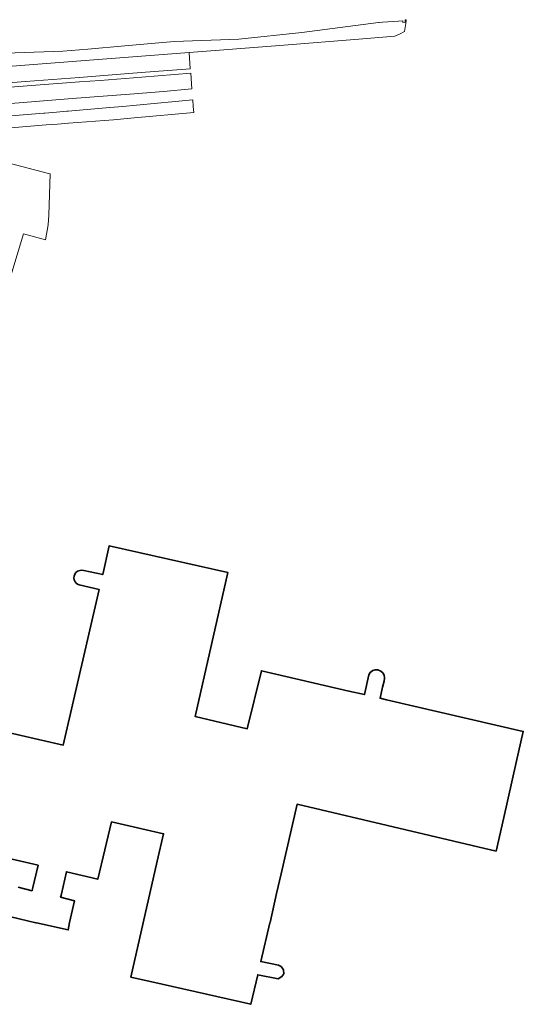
# Model space of a CAD drawing. Header units: metres. Extents: x 140853 to 145288, y 474558 to 480269.
# Tile 48 of 256: x 142754 to 142862, y 475482 to 475694. Entities that reach past the tile are written whole.
import ezdxf

# ---------------------------------------------------------------- set-up
doc = ezdxf.new("R2010")
doc.units = ezdxf.units.M
doc.header["$MEASUREMENT"] = 0
for name, color, linetype, lineweight in [('B-WE-GR-GRAS_KRUIDENRIJK-G', 80, 'Continuous', 18), ('B-WE-OG-BEBOUWING-G', 7, 'Continuous', 35), ('B-WE-OG-TERREIN_ERF-G', 7, 'Continuous', 18), ('B-WE-VH-VERHARDING_ASFALT-G', 252, 'Continuous', 18), ('B-WE-VH-VERHARDING_TEGEL-G', 252, 'Continuous', 18)]:
    doc.layers.add(name, color=color, linetype=linetype, lineweight=lineweight)

msp = doc.modelspace()

# ---------------------------------------------------------------- linework, layer by layer
at = {"layer": 'B-WE-GR-GRAS_KRUIDENRIJK-G', "ltscale": 0.2, "flags": 128}
msp.add_lwpolyline([(142749.587, 475683.633), (142770.908, 475685.269), (142790.406, 475686.765), (142809.898, 475688.308), (142827.683, 475689.716), (142834.5, 475690.313), (142835.019, 475690.474), (142835.518, 475690.697), (142836.586, 475691.319), (142836.901, 475693.017), (142836.943, 475693.824), (142836.743, 475693.815), (142836.777, 475693.266), (142836.25, 475693.233), (142836.23, 475693.563), (142835.341, 475693.511), (142831.911, 475693.312), (142831.142, 475693.213), (142831, 475693.195), (142814.607, 475691.076), (142801.109, 475689.664), (142787.179, 475689.155), (142776.629, 475688.218), (142768.677, 475687.511), (142763.367, 475687.039), (142751.067, 475686.648)], dxfattribs=at)
at = {"layer": 'B-WE-OG-BEBOUWING-G', "ltscale": 0.2, "flags": 128}
for points in [[(142752.17, 475501.259), (142757.543, 475500), (142757.722, 475499.958), (142764.511, 475498.463), (142764.781, 475500.015), (142765.815, 475504.721), (142762.867, 475505.454), (142762.955, 475505.844), (142763.038, 475506.214), (142764.099, 475510.928), (142770.84, 475509.334), (142772.342, 475515.654), (142773.764, 475521.636), (142784.926, 475519.085), (142783.595, 475513.221), (142780.594, 475500), (142777.907, 475488.326), (142784.632, 475486.799), (142803.636, 475482.482), (142805.131, 475488.835), (142809.515, 475487.916), (142810.321, 475488.417), (142810.717, 475489.047), (142810.668, 475489.914), (142810.127, 475490.63), (142809.578, 475490.849), (142805.795, 475491.657), (142807.759, 475500), (142807.775, 475500.066), (142809.181, 475506.232), (142810.155, 475510.501), (142813.562, 475525.436), (142856.248, 475515.368), (142857.885, 475522.578), (142860.57, 475534.409), (142862.08, 475541.061), (142832.724, 475547.829), (142831.358, 475548.159), (142831.921, 475550.565), (142832.217, 475551.829), (142832.302, 475552.512), (142832.3, 475552.524), (142832.217, 475553.143), (142831.978, 475553.621), (142831.508, 475554.022), (142830.909, 475554.252), (142830.285, 475554.286), (142829.79, 475554.124), (142829.277, 475553.715), (142828.978, 475553.203), (142828.017, 475548.948), (142824.699, 475549.718), (142805.911, 475554.077), (142802.892, 475541.612), (142791.74, 475544.223), (142798.753, 475575.132), (142773.305, 475580.9), (142771.879, 475574.729), (142767.828, 475575.618), (142767.358, 475575.66), (142767.034, 475575.618), (142766.504, 475575.43), (142766.128, 475575.14), (142765.897, 475574.781), (142765.76, 475574.372), (142765.717, 475573.979), (142765.76, 475573.578), (142765.974, 475573.169), (142766.196, 475572.896), (142766.47, 475572.657), (142766.854, 475572.486), (142771.138, 475571.518), (142763.425, 475538.121), (142745.319, 475542.264)], [(142735.309, 475517.553), (142758.012, 475512.33), (142756.919, 475507.586), (142756.844, 475507.26), (142756.753, 475506.865), (142753.743, 475507.598)]]:
    msp.add_lwpolyline(points, dxfattribs=at)
at = {"layer": 'B-WE-OG-TERREIN_ERF-G', "ltscale": 0.2, "flags": 128}
msp.add_lwpolyline([(142752.2, 475638.823), (142754.891, 475647.847), (142759.616, 475646.541), (142760.222, 475649.766), (142760.209, 475649.768), (142760.342, 475651.889), (142760.584, 475660.717), (142760.227, 475660.822), (142750.157, 475663.423)], dxfattribs=at)
at = {"layer": 'B-WE-VH-VERHARDING_ASFALT-G', "ltscale": 0.2, "flags": 128}
for points in [[(142742.673, 475679.571), (142755.341, 475680.556), (142766.874, 475681.419), (142771.295, 475681.77), (142780.125, 475682.463), (142790.675, 475683.309), (142790.675, 475683.309), (142790.406, 475686.765), (142770.908, 475685.269), (142749.587, 475683.633)], [(142744.184, 475675.166), (142757.447, 475676.29), (142765.344, 475676.906), (142778.622, 475677.932), (142778.622, 475677.932), (142784.89, 475678.446), (142791.014, 475678.949), (142790.752, 475682.319), (142780.297, 475681.506), (142771.375, 475680.779), (142766.907, 475680.454), (142756.581, 475679.697), (142742.911, 475678.626)]]:
    msp.add_lwpolyline(points, dxfattribs=at)
at = {"layer": 'B-WE-VH-VERHARDING_TEGEL-G', "ltscale": 0.2, "flags": 128}
msp.add_lwpolyline([(142748.786, 475670.337), (142759.766, 475671.252), (142759.766, 475671.252), (142762.195, 475671.432), (142764.529, 475671.605), (142774.17, 475672.314), (142776.433, 475672.522), (142778.614, 475672.723), (142791.407, 475673.898), (142791.306, 475675.193), (142791.194, 475676.629), (142779.098, 475675.46), (142776.207, 475675.214), (142773.432, 475674.978), (142764.462, 475674.211), (142764.201, 475674.189), (142761.995, 475673.992), (142759.493, 475673.768), (142759.243, 475673.748), (142748.58, 475672.877)], dxfattribs=at)

doc.saveas('drawing.dxf')
